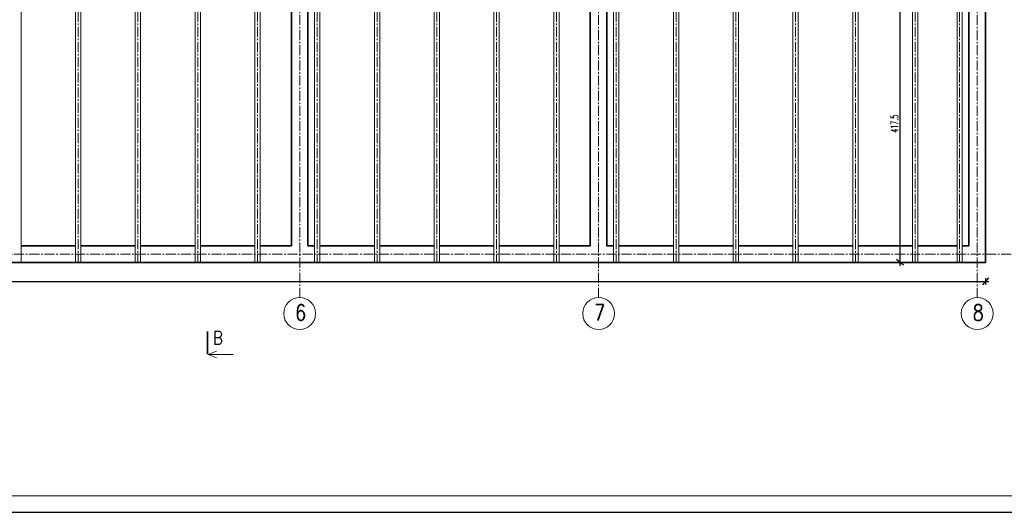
# Model space of a CAD drawing. Header units: centimetres. Extents: x 125945 to 146944, y 20629 to 31773.
# Tile 78 of 80: x 142285 to 143768, y 30288 to 31030. Entities that reach past the tile are written whole.
import ezdxf

# ---------------------------------------------------------------- set-up
doc = ezdxf.new("R2010")
doc.units = ezdxf.units.CM
doc.linetypes.add('CENTER2', pattern=[28.575, 19.05, -3.175, 3.175, -3.175])
for name, color, linetype, lineweight in [('e-cad_cienkie', 88, 'Continuous', 15), ('e-cad_opisy', 7, 'Continuous', 15), ('e-cad_osie', 172, 'CENTER2', 9), ('e-cad_wymiary', 66, 'Continuous', 15), ('K-DREWNO', 36, 'Continuous', 20), ('K-ŚCIANY KONSTRUKCYJNE', 16, 'Continuous', 35)]:
    doc.layers.add(name, color=color, linetype=linetype, lineweight=lineweight)
doc.styles.add('e-cad_1', font='simplex.shx', dxfattribs={"width": 0.6})
doc.styles.add('e-cad_2', font='simplex.shx', dxfattribs={"width": 0.8})
doc.styles.add('simpl', font='simplex.shx', dxfattribs={"width": 0.6})
doc.dimstyles.new('e-cad_1_50_[cm]', dxfattribs={"dimscale": 5, "dimtxt": 2.25, "dimasz": 1.75, "dimexe": 1, "dimexo": 0, "dimgap": 0.5, "dimtad": 1, "dimdec": 1, "dimrnd": 0.5, "dimdsep": 46, "dimtxsty": 'simpl', "dimblk": 'OBLIQUE', "dimcen": 0, "dimdle": 1, "dimclrd": 256, "dimclre": 256, "dimclrt": 256, "dimadec": 0, "dimazin": 0, "dimtfac": 1, "dimtdec": 1, "dimtix": 1, "dimtmove": 2, "dimatfit": 3, "dimldrblk": 'OBLIQUE', "dimfxl": 1, "dimfxlon": 1, "dimtfill": 1, "dimarcsym": 0})

# ---------------------------------------------------------------- blocks, each defined once
blk = doc.blocks.new('_Oblique')
at = {"color": 0, "linetype": 'ByBlock', "lineweight": -2}
blk.add_line((0.5, 0.6), (-0.5, -0.6), dxfattribs=at)
blk = doc.blocks.new('*D3896')
at = {"layer": 'Defpoints', "color": 0}
for p in [(143629.4, 31082), (143610.5, 30664.5), (143629.4, 30664.5)]:
    blk.add_point(p, dxfattribs=at)
at = {"layer": 'e-cad_wymiary', "lineweight": -2, "ltscale": 2}
for p, q in [((143615.5, 31082), (143605.5, 31082)), ((143610.5, 31087), (143610.5, 30659.5)), ((143615.5, 30664.5), (143605.5, 30664.5))]:
    blk.add_line(p, q, dxfattribs=at)
at = {"layer": 'e-cad_wymiary', "lineweight": -2, "xscale": 8.75, "yscale": 8.75, "zscale": 8.75}
for p, rotation in [((143610.5, 31082), 90), ((143610.5, 30664.5), 270)]:
    blk.add_blockref('_Oblique', p, dxfattribs=dict(at, rotation=rotation))
at = {"layer": 'e-cad_wymiary', "ltscale": 2, "insert": (143602.4, 30873.3), "char_height": 11.25, "attachment_point": 5, "rotation": 90, "style": 'simpl', "bg_fill": 3, "box_fill_scale": 1.1, "bg_fill_color": 256, "bg_fill_true_color": 13158600, "bg_fill_transparency": 0}
blk.add_mtext('417.5', dxfattribs=at)
blk = doc.blocks.new('*D3897')
at = {"layer": 'Defpoints', "color": 0}
for p in [(140444.4, 30664.5), (143739.4, 30664.5), (143739.4, 30635.9)]:
    blk.add_point(p, dxfattribs=at)
at = {"layer": 'e-cad_wymiary', "lineweight": -2, "ltscale": 2}
for p, q in [((140444.4, 30640.9), (140444.4, 30630.9)), ((143739.4, 30640.9), (143739.4, 30630.9)), ((140439.4, 30635.9), (143744.4, 30635.9))]:
    blk.add_line(p, q, dxfattribs=at)
at = {"layer": 'e-cad_wymiary', "lineweight": -2, "xscale": 8.75, "yscale": 8.75, "zscale": 8.75, "rotation": 180}
blk.add_blockref('_Oblique', (140444.4, 30635.9), dxfattribs=at)
at = {"layer": 'e-cad_wymiary', "lineweight": -2, "xscale": 8.75, "yscale": 8.75, "zscale": 8.75}
blk.add_blockref('_Oblique', (143739.4, 30635.9), dxfattribs=at)
at = {"layer": 'e-cad_wymiary', "ltscale": 2, "insert": (142091.9, 30644.1), "char_height": 11.25, "attachment_point": 5, "style": 'simpl', "bg_fill": 3, "box_fill_scale": 1.1, "bg_fill_color": 256, "bg_fill_true_color": 13158600, "bg_fill_transparency": 0}
blk.add_mtext('3295', dxfattribs=at)
blk = doc.blocks.new('e-cad_przekroj_1_2_P')
at = {"const_width": 0.5}
blk.add_lwpolyline([(0, 0), (0, -7)], dxfattribs=at)
for points in [[(0.25, -7), (2.75, -6)], [(0.25, -7), (7.75, -7)], [(0.25, -7), (2.75, -8)]]:
    blk.add_lwpolyline(points)
at = {"style": 'e-cad_1', "width": 0.8}
blk.add_attdef('SYMBOL', (1.75, -4), '', height=4, dxfattribs=at)

msp = doc.modelspace()

# ---------------------------------------------------------------- linework, layer by layer
at = {"layer": 'Defpoints'}
msp.add_lwpolyline([(140133.77, 30287.77), (144533.77, 30287.77), (144533.77, 31772.77), (140133.77, 31772.77)], close=True, dxfattribs=at)
at = {"layer": 'e-cad_cienkie'}
msp.add_lwpolyline([(140283.77, 30312.77), (144508.77, 30312.77), (144508.77, 31747.77), (140283.77, 31747.77)], close=True, dxfattribs=at)
at = {"layer": 'e-cad_opisy'}
for centre in [(142706.9, 30587.37), (143156.9, 30587.37), (143726.9, 30587.37)]:
    msp.add_circle(centre, 24, dxfattribs=at)
at = {"layer": 'e-cad_osie', "ltscale": 0.8}
for p, q in [((142706.9, 31563.27), (142706.9, 30611.37)), ((143156.9, 31563.27), (143156.9, 30611.37)), ((143726.9, 31563.27), (143726.9, 30611.37)), ((142373.4, 31499.52), (142373.4, 30664.52)), ((142463.4, 31499.52), (142463.4, 30664.52)), ((142553.4, 31499.52), (142553.4, 30664.52)), ((142643.4, 31499.52), (142643.4, 30664.52)), ((142733.4, 31499.52), (142733.4, 30664.52)), ((142823.4, 31499.52), (142823.4, 30664.52)), ((142913.4, 31499.52), (142913.4, 30664.52)), ((143003.4, 31499.52), (143003.4, 30664.52)), ((143093.4, 31499.52), (143093.4, 30664.52)), ((143183.4, 31499.52), (143183.4, 30664.52)), ((143273.4, 31499.52), (143273.4, 30664.52)), ((143363.4, 31499.52), (143363.4, 30664.52)), ((143453.4, 31499.52), (143453.4, 30664.52)), ((143543.4, 31499.52), (143543.4, 30664.52)), ((143633.4, 31499.52), (143633.4, 30664.52)), ((143700.4, 31499.52), (143700.4, 30664.52)), ((140379.62, 30677.02), (143800.44, 30677.02))]:
    msp.add_line(p, q, dxfattribs=at)
at = {"layer": 'K-DREWNO', "ltscale": 0.8}
for p, q in [((142287.4, 31499.52), (142287.4, 30664.52)), ((142369.4, 31499.52), (142369.4, 30664.52)), ((142377.4, 31499.52), (142377.4, 30664.52)), ((142459.4, 31499.52), (142459.4, 30664.52)), ((142467.4, 31499.52), (142467.4, 30664.52)), ((142549.4, 31499.52), (142549.4, 30664.52)), ((142557.4, 31499.52), (142557.4, 30664.52)), ((142639.4, 31499.52), (142639.4, 30664.52)), ((142647.4, 31499.52), (142647.4, 30664.52)), ((142729.4, 31499.52), (142729.4, 30664.52)), ((142737.4, 31499.52), (142737.4, 30664.52)), ((142819.4, 31499.52), (142819.4, 30664.52)), ((142827.4, 31499.52), (142827.4, 30664.52)), ((142909.4, 31499.52), (142909.4, 30664.52)), ((142917.4, 31499.52), (142917.4, 30664.52)), ((142999.4, 31499.52), (142999.4, 30664.52)), ((143007.4, 31499.52), (143007.4, 30664.52)), ((143089.4, 31499.52), (143089.4, 30664.52)), ((143097.4, 31499.52), (143097.4, 30664.52)), ((143179.4, 31499.52), (143179.4, 30664.52)), ((143187.4, 31499.52), (143187.4, 30664.52)), ((143269.4, 31499.52), (143269.4, 30664.52)), ((143277.4, 31499.52), (143277.4, 30664.52)), ((143359.4, 31499.52), (143359.4, 30664.52)), ((143367.4, 31499.52), (143367.4, 30664.52)), ((143449.4, 31499.52), (143449.4, 30664.52)), ((143457.4, 31499.52), (143457.4, 30664.52)), ((143539.4, 31499.52), (143539.4, 30664.52)), ((143547.4, 31499.52), (143547.4, 30664.52)), ((143629.4, 31499.52), (143629.4, 30664.52)), ((143637.4, 31499.52), (143637.4, 30664.52)), ((143696.4, 31499.52), (143696.4, 30664.52)), ((143704.4, 31499.52), (143704.4, 30664.52))]:
    msp.add_line(p, q, dxfattribs=at)
at = {"layer": 'K-ŚCIANY KONSTRUKCYJNE', "ltscale": 0.8}
for p, q in [((143714.4, 31499.52), (143714.4, 30689.52)), ((143739.4, 30664.52), (143739.4, 31499.52)), ((142694.4, 30689.52), (142694.4, 31474.52)), ((143169.4, 31474.52), (143169.4, 30689.52)), ((142287.4, 30689.52), (142301.9, 30689.52)), ((142301.9, 30689.52), (142369.4, 30689.52)), ((142377.4, 30689.52), (142459.4, 30689.52)), ((142467.4, 30689.52), (142549.4, 30689.52)), ((142557.4, 30689.52), (142639.4, 30689.52)), ((142647.4, 30689.52), (142661.9, 30689.52)), ((142661.9, 30689.52), (142694.4, 30689.52)), ((142751.9, 30689.52), (142819.4, 30689.52)), ((142827.4, 30689.52), (142909.4, 30689.52)), ((142917.4, 30689.52), (142999.4, 30689.52)), ((143007.4, 30689.52), (143089.4, 30689.52)), ((143097.4, 30689.52), (143111.9, 30689.52)), ((143179.4, 30689.52), (143169.4, 30689.52)), ((143269.4, 30689.52), (143187.4, 30689.52)), ((143359.4, 30689.52), (143277.4, 30689.52)), ((143449.4, 30689.52), (143367.4, 30689.52)), ((143539.4, 30689.52), (143457.4, 30689.52)), ((143629.4, 30689.52), (143547.4, 30689.52)), ((143696.4, 30689.52), (143637.4, 30689.52)), ((143714.4, 30689.52), (143704.4, 30689.52)), ((143169.4, 30664.52), (142211.9, 30664.52)), ((143169.4, 30664.52), (143739.4, 30664.52))]:
    msp.add_line(p, q, dxfattribs=at)
for points in [[(142729.4, 31474.52), (142719.4, 31474.52), (142719.4, 30689.52), (142729.4, 30689.52)], [(143111.9, 30689.52), (143144.4, 30689.52), (143144.4, 31474.52), (143097.4, 31474.52)], [(142737.4, 30689.52), (142751.9, 30689.52)]]:
    msp.add_lwpolyline(points, dxfattribs=at)

# ---------------------------------------------------------------- block references
at = {"layer": 'e-cad_opisy', "ltscale": 2, "xscale": 5, "yscale": 5, "zscale": 5}
msp.add_blockref('e-cad_przekroj_1_2_P', (142567.88, 30560.8), dxfattribs=at).add_auto_attribs({'SYMBOL': 'B'})

# ---------------------------------------------------------------- texts
at = {"layer": 'e-cad_opisy', "ltscale": 2, "style": 'e-cad_2', "width": 0.8}
for s, p in [('6', (142700.11, 30576.87)), ('7', (143150.11, 30576.87)), ('8', (143720.11, 30576.87))]:
    msp.add_text(s, height=24, dxfattribs=at).set_placement(p)

# ---------------------------------------------------------------- next in the draw order: dimensions: what is measured, and where the dimension line sits
at = {"layer": 'e-cad_wymiary', "ltscale": 2}
dim = msp.add_linear_dim(base=(143610.53, 30664.52), p1=(143629.4, 31082.02), p2=(143629.4, 30664.52), angle=90, dimstyle='e-cad_1_50_[cm]', dxfattribs=at)
dim.commit()
dim.dimension.update_dxf_attribs({"geometry": '*D3896', "text_midpoint": (143602.4, 30873.27)})

# ---------------------------------------------------------------- next in the draw order: dimensions: what is measured, and where the dimension line sits
dim = msp.add_linear_dim(base=(143739.4, 30635.93), p1=(140444.4, 30664.52), p2=(143739.4, 30664.52), dimstyle='e-cad_1_50_[cm]', dxfattribs=at)
dim.commit()
dim.dimension.update_dxf_attribs({"geometry": '*D3897', "text_midpoint": (142091.9, 30644.06)})

doc.saveas('drawing.dxf')
